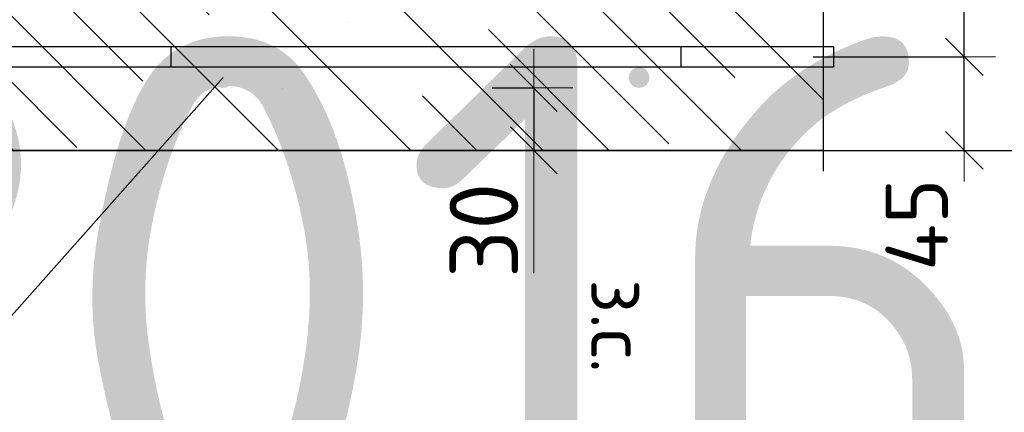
# Model space of a CAD drawing. Header units: metres. Extents: x -38 to 107, y -15 to 21.
# Tile 170 of 254: x 72.37 to 72.843, y 7.216 to 7.405. Entities that reach past the tile are written whole.
import ezdxf

# ---------------------------------------------------------------- set-up
doc = ezdxf.new("R2010")
doc.units = ezdxf.units.M
doc.header["$PDMODE"] = 65
doc.linetypes.add('______4', pattern=[0.135, 0.105, -0.03])
for name, color, linetype, lineweight in [('XR$3$Арм. стержнями нижней зоны', 180, 'Continuous', 35), ('XR$3$Арм.стержн. Арматура края', 96, 'Continuous', 35), ('XR$3$Размерная линия (1)', 7, 'Continuous', 13), ('XR$3$Размерная линия_ общее', 7, 'Continuous', 13), ('XR$4$Арм. стержнями нижней зоны', 180, 'Continuous', 35), ('XR$4$Арм.стержн. Арматура края', 96, 'Continuous', 35), ('XR$4$Размерная линия (1)', 7, 'Continuous', 13), ('XR$4$Размерная линия_ общее', 7, 'Continuous', 13), ('XR$5$Текст_ примечание', 7, 'Continuous', 13), ('XR$6$Арм. стержнями нижней зоны', 180, 'Continuous', 35), ('XR$6$Арм.стержн. Арматура края', 96, 'Continuous', 35), ('XR$6$Размерная линия (1)', 7, 'Continuous', 13), ('XR$6$Размерная линия_ общее', 7, 'Continuous', 13)]:
    doc.layers.add(name, color=color, linetype=linetype, lineweight=lineweight)
doc.styles.add('ISOCPEUR', font='txt')
doc.dimstyles.new('DIMSTYLE_11', dxfattribs={"dimtxt": 0.033, "dimasz": 0.0375, "dimexe": 0, "dimexo": 0, "dimgap": 0.0165, "dimtad": 2, "dimdec": 0, "dimlfac": 1000, "dimrnd": 1, "dimzin": 12, "dimdsep": 46, "dimtxsty": 'ISOCPEUR', "dimblk1": 'ALL_ML_STRICH', "dimblk2": 'ALL_ML_STRICH', "dimsah": 1, "dimcen": 0, "dimclrd": 7, "dimclre": 256, "dimclrt": 7, "dimadec": 0, "dimazin": 0, "dimtfac": 1, "dimtdec": 0, "dimtix": 1, "dimtmove": 2, "dimatfit": 3, "dimfxl": 0, "dimtvp": 1.2, "dimtzin": 0, "dimlwd": 0, "dimlwe": -3, "dimarcsym": 0})
doc.dimstyles.new('DIMSTYLE_12', dxfattribs={"dimtxt": 0.03, "dimasz": 0.03, "dimexe": 0, "dimexo": 0, "dimgap": 0.015, "dimtad": 2, "dimdec": 0, "dimlfac": 1000, "dimrnd": 1, "dimzin": 12, "dimdsep": 46, "dimtxsty": 'ISOCPEUR', "dimblk1": 'ALL_ML_STRICH', "dimblk2": 'ALL_ML_STRICH', "dimsah": 1, "dimcen": 0, "dimclrd": 7, "dimclre": 256, "dimclrt": 7, "dimadec": 0, "dimazin": 0, "dimtfac": 1, "dimtdec": 0, "dimtix": 1, "dimtmove": 2, "dimatfit": 3, "dimfxl": 0, "dimtzin": 0, "dimlwd": 0, "dimlwe": -3, "dimarcsym": 0})
doc.dimstyles.new('DIMSTYLE_14', dxfattribs={"dimtxt": 0.03, "dimasz": 0.03, "dimexe": 0, "dimexo": 0, "dimgap": 0.015, "dimtad": 2, "dimdec": 0, "dimlfac": 1000, "dimrnd": 1, "dimzin": 12, "dimdsep": 46, "dimtxsty": 'ISOCPEUR', "dimblk1": 'ALL_ML_STRICH', "dimblk2": 'ALL_ML_STRICH', "dimsah": 1, "dimcen": 0, "dimclrd": 7, "dimclre": 256, "dimclrt": 7, "dimadec": 0, "dimazin": 0, "dimtfac": 1, "dimtdec": 0, "dimtix": 1, "dimtmove": 2, "dimatfit": 3, "dimfxl": 0, "dimtvp": 1.2, "dimtzin": 0, "dimlwd": 0, "dimlwe": -3, "dimarcsym": 0})
doc.dimstyles.new('DIMSTYLE_8', dxfattribs={"dimtxt": 0.033, "dimasz": 0.0375, "dimexe": 0, "dimexo": 0, "dimgap": 0.0165, "dimtad": 2, "dimdec": 0, "dimlfac": 1000, "dimrnd": 1, "dimzin": 12, "dimdsep": 46, "dimtxsty": 'ISOCPEUR', "dimblk1": 'ALL_ML_STRICH', "dimblk2": 'ALL_ML_STRICH', "dimsah": 1, "dimcen": 0, "dimclrd": 7, "dimclre": 256, "dimclrt": 7, "dimadec": 0, "dimazin": 0, "dimtfac": 1, "dimtdec": 0, "dimtix": 1, "dimtmove": 2, "dimatfit": 3, "dimfxl": 0, "dimtzin": 0, "dimlwd": 0, "dimlwe": -3, "dimarcsym": 0})
pattern_1 = [(135, (0, 0), (-0.031819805, -0.031819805), [0.4, -0.05, 0, -0.05]), (135, (-0.01591, -0.01591), (-0.031819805, -0.031819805), [0.8, -0.1, 0.1, -0.1])]

# ---------------------------------------------------------------- blocks, each defined once
blk = doc.blocks.new('ALL_ML_STRICH')
at = {"color": 0, "linetype": 'ByBlock', "lineweight": -2}
for p, q in [((0, -0.5), (0, 0.5)), ((-0.3, -0.3), (0.3, 0.3)), ((-1, 0), (0.5, 0))]:
    blk.add_line(p, q, dxfattribs=at)
blk = doc.blocks.new('*D135')
at = {"layer": 'DEFPOINTS', "color": 7, "linetype": 'Continuous', "lineweight": 13, "transparency": 33554687}
for p in [(72.7273, 7.54188), (72.7273, 7.34188), (72.89884, 7.34188)]:
    blk.add_point(p, dxfattribs=at)
at = {"layer": 'XR$3$Размерная линия_ общее', "color": 253, "linetype": 'Continuous', "lineweight": -2, "true_color": 0xa0a0a0, "transparency": 33554687}
for p, q in [((72.7473, 7.54188), (72.89884, 7.54188)), ((72.7473, 7.34188), (72.89884, 7.34188))]:
    blk.add_line(p, q, dxfattribs=at)
at = {"layer": 'XR$3$Размерная линия_ общее', "color": 7, "linetype": 'Continuous', "lineweight": -2, "transparency": 33554687}
blk.add_line((72.89884, 7.34188), (72.89884, 7.54188), dxfattribs=at)
at = {"layer": 'XR$3$Размерная линия_ общее', "color": 7, "linetype": 'Continuous', "lineweight": 13, "transparency": 33554687, "xscale": 0.0375, "yscale": 0.0375, "zscale": 0.0375}
for p, rotation in [((72.89884, 7.54188), 90), ((72.89884, 7.34188), 270)]:
    blk.add_blockref('ALL_ML_STRICH', p, dxfattribs=dict(at, rotation=rotation))
at = {"layer": 'XR$3$Размерная линия_ общее', "color": 7, "linetype": 'Continuous', "lineweight": 13, "transparency": 33554687, "insert": (72.87484, 7.44353), "char_height": 0.033, "width": 0.099, "attachment_point": 5, "rotation": 90, "style": 'ISOCPEUR'}
blk.add_mtext('\\A1;{200}', dxfattribs=at)
blk = doc.blocks.new('*D136')
at = {"layer": 'DEFPOINTS', "color": 7, "linetype": 'Continuous', "lineweight": 13, "transparency": 33554687}
for p in [(72.5769, 7.37188), (72.61689, 7.37188), (72.5769, 7.34188)]:
    blk.add_point(p, dxfattribs=at)
at = {"layer": 'XR$3$Размерная линия_ общее', "color": 253, "linetype": 'Continuous', "lineweight": -2, "true_color": 0xa0a0a0, "transparency": 33554687}
for p, q in [((72.5969, 7.37188), (72.61689, 7.37188)), ((72.5969, 7.34188), (72.61689, 7.34188))]:
    blk.add_line(p, q, dxfattribs=at)
at = {"layer": 'XR$3$Размерная линия_ общее', "color": 7, "linetype": 'Continuous', "lineweight": -2, "transparency": 33554687}
blk.add_line((72.61689, 7.37188), (72.61689, 7.34188), dxfattribs=at)
at = {"layer": 'XR$3$Размерная линия_ общее', "color": 7, "linetype": 'Continuous', "lineweight": 13, "transparency": 33554687, "xscale": 0.0375, "yscale": 0.0375, "zscale": 0.0375}
for p, rotation in [((72.61689, 7.37188), 90), ((72.61689, 7.34188), 270)]:
    blk.add_blockref('ALL_ML_STRICH', p, dxfattribs=dict(at, rotation=rotation))
at = {"layer": 'XR$3$Размерная линия_ общее', "color": 7, "linetype": 'Continuous', "lineweight": 13, "transparency": 33554687, "insert": (72.59289, 7.30345), "char_height": 0.033, "width": 0.066, "attachment_point": 5, "rotation": 90, "style": 'ISOCPEUR'}
blk.add_mtext('\\A1;{30}', dxfattribs=at)
at = {"layer": 'XR$3$Размерная линия_ общее', "color": 7, "linetype": 'Continuous', "lineweight": 13, "transparency": 33554687, "insert": (72.67143, 7.27997), "char_height": 0.027, "width": 0.00135, "attachment_point": 1, "rotation": 270, "line_spacing_factor": 0.60241, "style": 'ISOCPEUR'}
blk.add_mtext('з.с.', dxfattribs=at)
blk = doc.blocks.new('*D201')
at = {"layer": 'DEFPOINTS', "color": 7, "linetype": 'Continuous', "lineweight": 13, "transparency": 33554687}
for p in [(72.73118, 7.38688), (72.74403, 7.34188), (72.82384, 7.34188)]:
    blk.add_point(p, dxfattribs=at)
at = {"layer": 'XR$3$Размерная линия (1)', "color": 9, "linetype": 'Continuous', "lineweight": -2, "true_color": 0xc7c7c7, "transparency": 33554687}
for p, q in [((72.75118, 7.38688), (72.82384, 7.38688)), ((72.76403, 7.34188), (72.82384, 7.34188))]:
    blk.add_line(p, q, dxfattribs=at)
at = {"layer": 'XR$3$Размерная линия (1)', "color": 7, "linetype": 'Continuous', "lineweight": -2, "transparency": 33554687}
blk.add_line((72.82384, 7.34188), (72.82384, 7.38688), dxfattribs=at)
at = {"layer": 'XR$3$Размерная линия (1)', "color": 7, "linetype": 'Continuous', "lineweight": 13, "transparency": 33554687, "xscale": 0.03, "yscale": 0.03, "zscale": 0.03}
for p, rotation in [((72.82384, 7.38688), 90), ((72.82384, 7.34188), 270)]:
    blk.add_blockref('ALL_ML_STRICH', p, dxfattribs=dict(at, rotation=rotation))
at = {"layer": 'XR$3$Размерная линия (1)', "color": 7, "linetype": 'Continuous', "lineweight": 13, "transparency": 33554687, "insert": (72.80098, 7.30614), "char_height": 0.03, "width": 0.06, "attachment_point": 5, "rotation": 90, "style": 'ISOCPEUR'}
blk.add_mtext('\\A1;{45}', dxfattribs=at)
blk = doc.blocks.new('*D202')
at = {"layer": 'DEFPOINTS', "color": 7, "linetype": 'Continuous', "lineweight": 13, "transparency": 33554687}
for p in [(72.73821, 7.51088), (72.73118, 7.38688), (72.82384, 7.38688)]:
    blk.add_point(p, dxfattribs=at)
at = {"layer": 'XR$3$Размерная линия (1)', "color": 9, "linetype": 'Continuous', "lineweight": -2, "true_color": 0xc7c7c7, "transparency": 33554687}
for p, q in [((72.75821, 7.51088), (72.82384, 7.51088)), ((72.75118, 7.38688), (72.82384, 7.38688))]:
    blk.add_line(p, q, dxfattribs=at)
at = {"layer": 'XR$3$Размерная линия (1)', "color": 7, "linetype": 'Continuous', "lineweight": -2, "transparency": 33554687}
blk.add_line((72.82384, 7.38688), (72.82384, 7.51088), dxfattribs=at)
at = {"layer": 'XR$3$Размерная линия (1)', "color": 7, "linetype": 'Continuous', "lineweight": 13, "transparency": 33554687, "xscale": 0.03, "yscale": 0.03, "zscale": 0.03}
for p, rotation in [((72.82384, 7.51088), 90), ((72.82384, 7.38688), 270)]:
    blk.add_blockref('ALL_ML_STRICH', p, dxfattribs=dict(at, rotation=rotation))
at = {"layer": 'XR$3$Размерная линия (1)', "color": 7, "linetype": 'Continuous', "lineweight": 13, "transparency": 33554687, "insert": (72.80134, 7.45188), "char_height": 0.03, "width": 0.09, "attachment_point": 5, "rotation": 90, "style": 'ISOCPEUR'}
blk.add_mtext('\\A1;{124}', dxfattribs=at)
blk = doc.blocks.new('*D366')
at = {"layer": 'DEFPOINTS', "color": 7, "linetype": 'Continuous', "lineweight": 13, "transparency": 33554687}
for p in [(72.7273, 7.54188), (72.7273, 7.34188), (72.89884, 7.34188)]:
    blk.add_point(p, dxfattribs=at)
at = {"layer": 'XR$4$Размерная линия_ общее', "color": 253, "linetype": 'Continuous', "lineweight": -2, "true_color": 0xa0a0a0, "transparency": 33554687}
for p, q in [((72.7473, 7.54188), (72.89884, 7.54188)), ((72.7473, 7.34188), (72.89884, 7.34188))]:
    blk.add_line(p, q, dxfattribs=at)
at = {"layer": 'XR$4$Размерная линия_ общее', "color": 7, "linetype": 'Continuous', "lineweight": -2, "transparency": 33554687}
blk.add_line((72.89884, 7.34188), (72.89884, 7.54188), dxfattribs=at)
at = {"layer": 'XR$4$Размерная линия_ общее', "color": 7, "linetype": 'Continuous', "lineweight": 13, "transparency": 33554687, "xscale": 0.0375, "yscale": 0.0375, "zscale": 0.0375}
for p, rotation in [((72.89884, 7.54188), 90), ((72.89884, 7.34188), 270)]:
    blk.add_blockref('ALL_ML_STRICH', p, dxfattribs=dict(at, rotation=rotation))
at = {"layer": 'XR$4$Размерная линия_ общее', "color": 7, "linetype": 'Continuous', "lineweight": 13, "transparency": 33554687, "insert": (72.87484, 7.44353), "char_height": 0.033, "width": 0.099, "attachment_point": 5, "rotation": 90, "style": 'ISOCPEUR'}
blk.add_mtext('\\A1;{200}', dxfattribs=at)
blk = doc.blocks.new('*D367')
at = {"layer": 'DEFPOINTS', "color": 7, "linetype": 'Continuous', "lineweight": 13, "transparency": 33554687}
for p in [(72.5769, 7.37188), (72.61689, 7.37188), (72.5769, 7.34188)]:
    blk.add_point(p, dxfattribs=at)
at = {"layer": 'XR$4$Размерная линия_ общее', "color": 253, "linetype": 'Continuous', "lineweight": -2, "true_color": 0xa0a0a0, "transparency": 33554687}
for p, q in [((72.5969, 7.37188), (72.61689, 7.37188)), ((72.5969, 7.34188), (72.61689, 7.34188))]:
    blk.add_line(p, q, dxfattribs=at)
at = {"layer": 'XR$4$Размерная линия_ общее', "color": 7, "linetype": 'Continuous', "lineweight": -2, "transparency": 33554687}
blk.add_line((72.61689, 7.37188), (72.61689, 7.34188), dxfattribs=at)
at = {"layer": 'XR$4$Размерная линия_ общее', "color": 7, "linetype": 'Continuous', "lineweight": 13, "transparency": 33554687, "xscale": 0.0375, "yscale": 0.0375, "zscale": 0.0375}
for p, rotation in [((72.61689, 7.37188), 90), ((72.61689, 7.34188), 270)]:
    blk.add_blockref('ALL_ML_STRICH', p, dxfattribs=dict(at, rotation=rotation))
at = {"layer": 'XR$4$Размерная линия_ общее', "color": 7, "linetype": 'Continuous', "lineweight": 13, "transparency": 33554687, "insert": (72.59289, 7.30345), "char_height": 0.033, "width": 0.066, "attachment_point": 5, "rotation": 90, "style": 'ISOCPEUR'}
blk.add_mtext('\\A1;{30}', dxfattribs=at)
at = {"layer": 'XR$4$Размерная линия_ общее', "color": 7, "linetype": 'Continuous', "lineweight": 13, "transparency": 33554687, "insert": (72.67143, 7.27997), "char_height": 0.027, "width": 0.00135, "attachment_point": 1, "rotation": 270, "line_spacing_factor": 0.60241, "style": 'ISOCPEUR'}
blk.add_mtext('з.с.', dxfattribs=at)
blk = doc.blocks.new('*D525')
at = {"layer": 'DEFPOINTS', "color": 7, "linetype": 'Continuous', "lineweight": 13, "transparency": 33554687}
for p in [(72.73118, 7.38688), (72.74403, 7.34188), (72.82384, 7.34188)]:
    blk.add_point(p, dxfattribs=at)
at = {"layer": 'XR$4$Размерная линия (1)', "color": 9, "linetype": 'Continuous', "lineweight": -2, "true_color": 0xc7c7c7, "transparency": 33554687}
for p, q in [((72.75118, 7.38688), (72.82384, 7.38688)), ((72.76403, 7.34188), (72.82384, 7.34188))]:
    blk.add_line(p, q, dxfattribs=at)
at = {"layer": 'XR$4$Размерная линия (1)', "color": 7, "linetype": 'Continuous', "lineweight": -2, "transparency": 33554687}
blk.add_line((72.82384, 7.34188), (72.82384, 7.38688), dxfattribs=at)
at = {"layer": 'XR$4$Размерная линия (1)', "color": 7, "linetype": 'Continuous', "lineweight": 13, "transparency": 33554687, "xscale": 0.03, "yscale": 0.03, "zscale": 0.03}
for p, rotation in [((72.82384, 7.38688), 90), ((72.82384, 7.34188), 270)]:
    blk.add_blockref('ALL_ML_STRICH', p, dxfattribs=dict(at, rotation=rotation))
at = {"layer": 'XR$4$Размерная линия (1)', "color": 7, "linetype": 'Continuous', "lineweight": 13, "transparency": 33554687, "insert": (72.80098, 7.30614), "char_height": 0.03, "width": 0.06, "attachment_point": 5, "rotation": 90, "style": 'ISOCPEUR'}
blk.add_mtext('\\A1;{45}', dxfattribs=at)
blk = doc.blocks.new('*D526')
at = {"layer": 'DEFPOINTS', "color": 7, "linetype": 'Continuous', "lineweight": 13, "transparency": 33554687}
for p in [(72.74666, 7.51088), (72.73118, 7.38688), (72.82384, 7.38688)]:
    blk.add_point(p, dxfattribs=at)
at = {"layer": 'XR$4$Размерная линия (1)', "color": 9, "linetype": 'Continuous', "lineweight": -2, "true_color": 0xc7c7c7, "transparency": 33554687}
for p, q in [((72.76666, 7.51088), (72.82384, 7.51088)), ((72.75118, 7.38688), (72.82384, 7.38688))]:
    blk.add_line(p, q, dxfattribs=at)
at = {"layer": 'XR$4$Размерная линия (1)', "color": 7, "linetype": 'Continuous', "lineweight": -2, "transparency": 33554687}
blk.add_line((72.82384, 7.38688), (72.82384, 7.51088), dxfattribs=at)
at = {"layer": 'XR$4$Размерная линия (1)', "color": 7, "linetype": 'Continuous', "lineweight": 13, "transparency": 33554687, "xscale": 0.03, "yscale": 0.03, "zscale": 0.03}
for p, rotation in [((72.82384, 7.51088), 90), ((72.82384, 7.38688), 270)]:
    blk.add_blockref('ALL_ML_STRICH', p, dxfattribs=dict(at, rotation=rotation))
at = {"layer": 'XR$4$Размерная линия (1)', "color": 7, "linetype": 'Continuous', "lineweight": 13, "transparency": 33554687, "insert": (72.80134, 7.45188), "char_height": 0.03, "width": 0.09, "attachment_point": 5, "rotation": 90, "style": 'ISOCPEUR'}
blk.add_mtext('\\A1;{124}', dxfattribs=at)
blk = doc.blocks.new('*D1009')
at = {"layer": 'DEFPOINTS', "color": 7, "linetype": 'Continuous', "lineweight": 13, "transparency": 33554687}
for p in [(72.7273, 7.54188), (72.7273, 7.34188), (72.89884, 7.34188)]:
    blk.add_point(p, dxfattribs=at)
at = {"layer": 'XR$6$Размерная линия_ общее', "color": 253, "linetype": 'Continuous', "lineweight": -2, "true_color": 0xa0a0a0, "transparency": 33554687}
for p, q in [((72.7473, 7.54188), (72.89884, 7.54188)), ((72.7473, 7.34188), (72.89884, 7.34188))]:
    blk.add_line(p, q, dxfattribs=at)
at = {"layer": 'XR$6$Размерная линия_ общее', "color": 7, "linetype": 'Continuous', "lineweight": -2, "transparency": 33554687}
blk.add_line((72.89884, 7.34188), (72.89884, 7.54188), dxfattribs=at)
at = {"layer": 'XR$6$Размерная линия_ общее', "color": 7, "linetype": 'Continuous', "lineweight": 13, "transparency": 33554687, "xscale": 0.0375, "yscale": 0.0375, "zscale": 0.0375}
for p, rotation in [((72.89884, 7.54188), 90), ((72.89884, 7.34188), 270)]:
    blk.add_blockref('ALL_ML_STRICH', p, dxfattribs=dict(at, rotation=rotation))
at = {"layer": 'XR$6$Размерная линия_ общее', "color": 7, "linetype": 'Continuous', "lineweight": 13, "transparency": 33554687, "insert": (72.87484, 7.44353), "char_height": 0.033, "width": 0.099, "attachment_point": 5, "rotation": 90, "style": 'ISOCPEUR'}
blk.add_mtext('\\A1;{200}', dxfattribs=at)
blk = doc.blocks.new('*D1010')
at = {"layer": 'DEFPOINTS', "color": 7, "linetype": 'Continuous', "lineweight": 13, "transparency": 33554687}
for p in [(72.5769, 7.37188), (72.61689, 7.37188), (72.5769, 7.34188)]:
    blk.add_point(p, dxfattribs=at)
at = {"layer": 'XR$6$Размерная линия_ общее', "color": 253, "linetype": 'Continuous', "lineweight": -2, "true_color": 0xa0a0a0, "transparency": 33554687}
for p, q in [((72.5969, 7.37188), (72.61689, 7.37188)), ((72.5969, 7.34188), (72.61689, 7.34188))]:
    blk.add_line(p, q, dxfattribs=at)
at = {"layer": 'XR$6$Размерная линия_ общее', "color": 7, "linetype": 'Continuous', "lineweight": -2, "transparency": 33554687}
blk.add_line((72.61689, 7.37188), (72.61689, 7.34188), dxfattribs=at)
at = {"layer": 'XR$6$Размерная линия_ общее', "color": 7, "linetype": 'Continuous', "lineweight": 13, "transparency": 33554687, "xscale": 0.0375, "yscale": 0.0375, "zscale": 0.0375}
for p, rotation in [((72.61689, 7.37188), 90), ((72.61689, 7.34188), 270)]:
    blk.add_blockref('ALL_ML_STRICH', p, dxfattribs=dict(at, rotation=rotation))
at = {"layer": 'XR$6$Размерная линия_ общее', "color": 7, "linetype": 'Continuous', "lineweight": 13, "transparency": 33554687, "insert": (72.59289, 7.30345), "char_height": 0.033, "width": 0.066, "attachment_point": 5, "rotation": 90, "style": 'ISOCPEUR'}
blk.add_mtext('\\A1;{30}', dxfattribs=at)
at = {"layer": 'XR$6$Размерная линия_ общее', "color": 7, "linetype": 'Continuous', "lineweight": 13, "transparency": 33554687, "insert": (72.67143, 7.27997), "char_height": 0.027, "width": 0.00135, "attachment_point": 1, "rotation": 270, "line_spacing_factor": 0.60241, "style": 'ISOCPEUR'}
blk.add_mtext('з.с.', dxfattribs=at)
blk = doc.blocks.new('*D1011')
at = {"layer": 'DEFPOINTS', "color": 7, "linetype": 'Continuous', "lineweight": 13, "transparency": 33554687}
for p in [(72.73118, 7.38688), (72.74403, 7.34188), (72.82384, 7.34188)]:
    blk.add_point(p, dxfattribs=at)
at = {"layer": 'XR$6$Размерная линия (1)', "color": 9, "linetype": 'Continuous', "lineweight": -2, "true_color": 0xc7c7c7, "transparency": 33554687}
for p, q in [((72.75118, 7.38688), (72.82384, 7.38688)), ((72.76403, 7.34188), (72.82384, 7.34188))]:
    blk.add_line(p, q, dxfattribs=at)
at = {"layer": 'XR$6$Размерная линия (1)', "color": 7, "linetype": 'Continuous', "lineweight": -2, "transparency": 33554687}
blk.add_line((72.82384, 7.34188), (72.82384, 7.38688), dxfattribs=at)
at = {"layer": 'XR$6$Размерная линия (1)', "color": 7, "linetype": 'Continuous', "lineweight": 13, "transparency": 33554687, "xscale": 0.03, "yscale": 0.03, "zscale": 0.03}
for p, rotation in [((72.82384, 7.38688), 90), ((72.82384, 7.34188), 270)]:
    blk.add_blockref('ALL_ML_STRICH', p, dxfattribs=dict(at, rotation=rotation))
at = {"layer": 'XR$6$Размерная линия (1)', "color": 7, "linetype": 'Continuous', "lineweight": 13, "transparency": 33554687, "insert": (72.80098, 7.30614), "char_height": 0.03, "width": 0.06, "attachment_point": 5, "rotation": 90, "style": 'ISOCPEUR'}
blk.add_mtext('\\A1;{45}', dxfattribs=at)
blk = doc.blocks.new('*D1012')
at = {"layer": 'DEFPOINTS', "color": 7, "linetype": 'Continuous', "lineweight": 13, "transparency": 33554687}
for p in [(72.73821, 7.51688), (72.73118, 7.38688), (72.82384, 7.38688)]:
    blk.add_point(p, dxfattribs=at)
at = {"layer": 'XR$6$Размерная линия (1)', "color": 9, "linetype": 'Continuous', "lineweight": -2, "true_color": 0xc7c7c7, "transparency": 33554687}
for p, q in [((72.75821, 7.51688), (72.82384, 7.51688)), ((72.75118, 7.38688), (72.82384, 7.38688))]:
    blk.add_line(p, q, dxfattribs=at)
at = {"layer": 'XR$6$Размерная линия (1)', "color": 7, "linetype": 'Continuous', "lineweight": -2, "transparency": 33554687}
blk.add_line((72.82384, 7.38688), (72.82384, 7.51688), dxfattribs=at)
at = {"layer": 'XR$6$Размерная линия (1)', "color": 7, "linetype": 'Continuous', "lineweight": 13, "transparency": 33554687, "xscale": 0.03, "yscale": 0.03, "zscale": 0.03}
for p, rotation in [((72.82384, 7.51688), 90), ((72.82384, 7.38688), 270)]:
    blk.add_blockref('ALL_ML_STRICH', p, dxfattribs=dict(at, rotation=rotation))
at = {"layer": 'XR$6$Размерная линия (1)', "color": 7, "linetype": 'Continuous', "lineweight": 13, "transparency": 33554687, "insert": (72.80134, 7.45638), "char_height": 0.03, "width": 0.09, "attachment_point": 5, "rotation": 90, "style": 'ISOCPEUR'}
blk.add_mtext('\\A1;{130}', dxfattribs=at)

msp = doc.modelspace()

# ---------------------------------------------------------------- hatches: boundary and pattern name
at = {"linetype": 'Continuous', "lineweight": 13, "transparency": 33554687}
h = msp.add_hatch(dxfattribs=at)
h.set_pattern_fill('__________540', scale=0.015, style=0, pattern_type=2)
h.set_pattern_definition(pattern_1)
h.paths.add_polyline_path([(72.1675, 7.54188), (72.1675, 7.34188), (72.75595, 7.34188), (72.75595, 7.54188)], flags=0)
h = msp.add_hatch(dxfattribs=at)
h.set_pattern_fill('__________540', scale=0.015, style=0, pattern_type=2)
h.set_pattern_definition(pattern_1)
h.paths.add_polyline_path([(72.1675, 7.54188), (72.1675, 7.34188), (72.75595, 7.34188), (72.75595, 7.54188)], flags=0)
h = msp.add_hatch(dxfattribs=at)
h.set_pattern_fill('__________540', scale=0.015, style=0, pattern_type=2)
h.set_pattern_definition(pattern_1)
h.paths.add_polyline_path([(72.1675, 7.54188), (72.1675, 7.34188), (72.75595, 7.34188), (72.75595, 7.54188)], flags=0)
at = {"layer": 'XR$3$Арм. стержнями нижней зоны', "linetype": 'Continuous', "lineweight": 50, "transparency": 33554687}
for points in [[(72.47251, 7.37688), (72.47212, 7.37879), (72.47104, 7.38041), (72.46942, 7.3815), (72.46751, 7.38188), (72.46559, 7.3815), (72.46397, 7.38041), (72.46289, 7.37879), (72.46251, 7.37688), (72.46289, 7.37496), (72.46397, 7.37334), (72.46559, 7.37226), (72.46751, 7.37188), (72.46942, 7.37226), (72.47104, 7.37334), (72.47212, 7.37496)], [(72.67251, 7.37688), (72.67212, 7.37879), (72.67104, 7.38041), (72.66942, 7.3815), (72.66751, 7.38188), (72.66559, 7.3815), (72.66397, 7.38041), (72.66289, 7.37879), (72.66251, 7.37688), (72.66289, 7.37496), (72.66397, 7.37334), (72.66559, 7.37226), (72.66751, 7.37188), (72.66942, 7.37226), (72.67104, 7.37334), (72.67212, 7.37496)]]:
    msp.add_hatch(color=4, dxfattribs=at).paths.add_polyline_path(points)
at = {"layer": 'XR$4$Арм. стержнями нижней зоны', "linetype": 'Continuous', "lineweight": 50, "transparency": 33554687}
for points in [[(72.47251, 7.37688), (72.47212, 7.37879), (72.47104, 7.38041), (72.46942, 7.3815), (72.46751, 7.38188), (72.46559, 7.3815), (72.46397, 7.38041), (72.46289, 7.37879), (72.46251, 7.37688), (72.46289, 7.37496), (72.46397, 7.37334), (72.46559, 7.37226), (72.46751, 7.37188), (72.46942, 7.37226), (72.47104, 7.37334), (72.47212, 7.37496)], [(72.67251, 7.37688), (72.67212, 7.37879), (72.67104, 7.38041), (72.66942, 7.3815), (72.66751, 7.38188), (72.66559, 7.3815), (72.66397, 7.38041), (72.66289, 7.37879), (72.66251, 7.37688), (72.66289, 7.37496), (72.66397, 7.37334), (72.66559, 7.37226), (72.66751, 7.37188), (72.66942, 7.37226), (72.67104, 7.37334), (72.67212, 7.37496)]]:
    msp.add_hatch(color=4, dxfattribs=at).paths.add_polyline_path(points)
at = {"layer": 'XR$6$Арм. стержнями нижней зоны', "linetype": 'Continuous', "lineweight": 50, "transparency": 33554687}
for points in [[(72.47251, 7.37688), (72.47212, 7.37879), (72.47104, 7.38041), (72.46942, 7.3815), (72.46751, 7.38188), (72.46559, 7.3815), (72.46397, 7.38041), (72.46289, 7.37879), (72.46251, 7.37688), (72.46289, 7.37496), (72.46397, 7.37334), (72.46559, 7.37226), (72.46751, 7.37188), (72.46942, 7.37226), (72.47104, 7.37334), (72.47212, 7.37496)], [(72.67251, 7.37688), (72.67212, 7.37879), (72.67104, 7.38041), (72.66942, 7.3815), (72.66751, 7.38188), (72.66559, 7.3815), (72.66397, 7.38041), (72.66289, 7.37879), (72.66251, 7.37688), (72.66289, 7.37496), (72.66397, 7.37334), (72.66559, 7.37226), (72.66751, 7.37188), (72.66942, 7.37226), (72.67104, 7.37334), (72.67212, 7.37496)]]:
    msp.add_hatch(color=4, dxfattribs=at).paths.add_polyline_path(points)

# ---------------------------------------------------------------- linework, layer by layer
at = {"color": 7, "linetype": '______4', "lineweight": 25, "transparency": 33554687}
msp.add_line((72.75595, 7.64188), (72.75595, 7.24188), dxfattribs=at)
msp.add_line((72.75595, 7.64188), (72.75595, 7.24188), dxfattribs=at)
msp.add_line((72.75595, 7.64188), (72.75595, 7.24188), dxfattribs=at)
at = {"color": 7, "linetype": 'Continuous', "lineweight": 13, "transparency": 33554687}
for p, q in [((72.46751, 7.37688), (72.3436, 7.23758)), ((72.46751, 7.37688), (72.3436, 7.23758)), ((72.46751, 7.37688), (72.3436, 7.23758)), ((72.61689, 7.34188), (72.61689, 7.28288)), ((72.61689, 7.34188), (72.61689, 7.28288)), ((72.61689, 7.34188), (72.61689, 7.28288))]:
    msp.add_line(p, q, dxfattribs=at)
at = {"color": 7, "linetype": 'Continuous', "lineweight": 35, "transparency": 33554687}
msp.add_line((72.1675, 7.34188), (72.75595, 7.34188), dxfattribs=at)
msp.add_line((72.1675, 7.34188), (72.75595, 7.34188), dxfattribs=at)
msp.add_line((72.1675, 7.34188), (72.75595, 7.34188), dxfattribs=at)
at = {"layer": 'XR$3$Арм. стержнями нижней зоны', "color": 4, "linetype": 'Continuous', "lineweight": 25, "transparency": 33554687}
for points in [[(72.76095, 7.38188), (72.1875, 7.38188), (72.1875, 7.39188), (72.76095, 7.39188), (72.76095, 7.38188)], [(72.76095, 7.38188), (72.44251, 7.38188), (72.44251, 7.39188), (72.76095, 7.39188), (72.76095, 7.38188)]]:
    msp.add_lwpolyline(points, dxfattribs=at)
at = {"layer": 'XR$3$Арм.стержн. Арматура края', "color": 4, "linetype": 'Continuous', "lineweight": 25, "transparency": 33554687}
for points in [[(72.21676, 7.39188), (72.6875, 7.39188), (72.6875, 7.38188)], [(72.6875, 7.38188), (72.21607, 7.38188)]]:
    msp.add_lwpolyline(points, dxfattribs=at)
at = {"layer": 'XR$4$Арм. стержнями нижней зоны', "color": 4, "linetype": 'Continuous', "lineweight": 25, "transparency": 33554687}
for points in [[(72.76095, 7.38188), (72.1875, 7.38188), (72.1875, 7.39188), (72.76095, 7.39188), (72.76095, 7.38188)], [(72.76095, 7.38188), (72.44251, 7.38188), (72.44251, 7.39188), (72.76095, 7.39188), (72.76095, 7.38188)]]:
    msp.add_lwpolyline(points, dxfattribs=at)
at = {"layer": 'XR$4$Арм.стержн. Арматура края', "color": 4, "linetype": 'Continuous', "lineweight": 25, "transparency": 33554687}
for points in [[(72.21676, 7.39188), (72.6875, 7.39188), (72.6875, 7.38188)], [(72.6875, 7.38188), (72.21607, 7.38188)]]:
    msp.add_lwpolyline(points, dxfattribs=at)
at = {"layer": 'XR$6$Арм. стержнями нижней зоны', "color": 4, "linetype": 'Continuous', "lineweight": 25, "transparency": 33554687}
for points in [[(72.76095, 7.38188), (72.1875, 7.38188), (72.1875, 7.39188), (72.76095, 7.39188), (72.76095, 7.38188)], [(72.76095, 7.38188), (72.44251, 7.38188), (72.44251, 7.39188), (72.76095, 7.39188), (72.76095, 7.38188)]]:
    msp.add_lwpolyline(points, dxfattribs=at)
at = {"layer": 'XR$6$Арм.стержн. Арматура края', "color": 4, "linetype": 'Continuous', "lineweight": 25, "transparency": 33554687}
for points in [[(72.21676, 7.39188), (72.6875, 7.39188), (72.6875, 7.38188)], [(72.6875, 7.38188), (72.21607, 7.38188)]]:
    msp.add_lwpolyline(points, dxfattribs=at)

# ---------------------------------------------------------------- texts
at = {"layer": 'XR$5$Текст_ примечание', "color": 7, "linetype": 'Continuous', "lineweight": 35, "transparency": 33554687, "insert": (70.35063, 7.14671), "char_height": 0.25, "width": 2.7437149, "attachment_point": 7, "style": 'ISOCPEUR'}
msp.add_mtext('\\W0.96;ГОСТ 34028-2016', dxfattribs=at)

# ---------------------------------------------------------------- dimensions: what is measured, and where the dimension line sits
at = {"layer": 'XR$3$Размерная линия (1)', "color": 7, "linetype": 'Continuous', "lineweight": 13, "transparency": 33554687}
for base, p1, p2, dimstyle, picture, middle in [((72.82384, 7.51088), (72.75118, 7.38688), (72.75821, 7.51088), 'DIMSTYLE_12', '*D202', (72.80134, 7.45188)), ((72.82384, 7.38688), (72.76403, 7.34188), (72.75118, 7.38688), 'DIMSTYLE_14', '*D201', (72.80098, 7.30614))]:
    dim = msp.add_linear_dim(base=base, p1=p1, p2=p2, angle=90, dimstyle=dimstyle, override={"dimpost": '<>', "dimclrd": 7, "dimclre": 9, "dimclrt": 7, "dimlwd": 0, "dimlwe": 65533}, dxfattribs=at)
    dim.commit()
    dim.dimension.update_dxf_attribs({"geometry": picture, "text_midpoint": middle, "dimtype": 160})
at = {"layer": 'XR$3$Размерная линия_ общее', "color": 7, "linetype": 'Continuous', "lineweight": 13, "transparency": 33554687}
dim = msp.add_linear_dim(base=(72.89884, 7.54188), p1=(72.7473, 7.34188), p2=(72.7473, 7.54188), angle=90, dimstyle='DIMSTYLE_8', override={"dimpost": '<>', "dimclrd": 7, "dimclre": 253, "dimclrt": 7, "dimlwd": 0, "dimlwe": 65533}, dxfattribs=at)
dim.commit()
dim.dimension.update_dxf_attribs({"geometry": '*D135', "text_midpoint": (72.87484, 7.44353), "dimtype": 160})
dim = msp.add_linear_dim(base=(72.61689, 7.34188), p1=(72.5969, 7.37188), p2=(72.5969, 7.34188), angle=270, text='<>\\Xз.с.', dimstyle='DIMSTYLE_11', override={"dimpost": '<>', "dimclrd": 7, "dimclre": 253, "dimclrt": 7, "dimlwd": 0, "dimlwe": 65533}, dxfattribs=at)
dim.commit()
dim.dimension.update_dxf_attribs({"geometry": '*D136', "text_midpoint": (72.59289, 7.30345), "dimtype": 160})
at = {"layer": 'XR$4$Размерная линия (1)', "color": 7, "linetype": 'Continuous', "lineweight": 13, "transparency": 33554687}
for base, p1, p2, dimstyle, picture, middle in [((72.82384, 7.51088), (72.75118, 7.38688), (72.76666, 7.51088), 'DIMSTYLE_12', '*D526', (72.80134, 7.45188)), ((72.82384, 7.38688), (72.76403, 7.34188), (72.75118, 7.38688), 'DIMSTYLE_14', '*D525', (72.80098, 7.30614))]:
    dim = msp.add_linear_dim(base=base, p1=p1, p2=p2, angle=90, dimstyle=dimstyle, override={"dimpost": '<>', "dimclrd": 7, "dimclre": 9, "dimclrt": 7, "dimlwd": 0, "dimlwe": 65533}, dxfattribs=at)
    dim.commit()
    dim.dimension.update_dxf_attribs({"geometry": picture, "text_midpoint": middle, "dimtype": 160})
at = {"layer": 'XR$4$Размерная линия_ общее', "color": 7, "linetype": 'Continuous', "lineweight": 13, "transparency": 33554687}
dim = msp.add_linear_dim(base=(72.89884, 7.54188), p1=(72.7473, 7.34188), p2=(72.7473, 7.54188), angle=90, dimstyle='DIMSTYLE_8', override={"dimpost": '<>', "dimclrd": 7, "dimclre": 253, "dimclrt": 7, "dimlwd": 0, "dimlwe": 65533}, dxfattribs=at)
dim.commit()
dim.dimension.update_dxf_attribs({"geometry": '*D366', "text_midpoint": (72.87484, 7.44353), "dimtype": 160})
dim = msp.add_linear_dim(base=(72.61689, 7.34188), p1=(72.5969, 7.37188), p2=(72.5969, 7.34188), angle=270, text='<>\\Xз.с.', dimstyle='DIMSTYLE_11', override={"dimpost": '<>', "dimclrd": 7, "dimclre": 253, "dimclrt": 7, "dimlwd": 0, "dimlwe": 65533}, dxfattribs=at)
dim.commit()
dim.dimension.update_dxf_attribs({"geometry": '*D367', "text_midpoint": (72.59289, 7.30345), "dimtype": 160})
at = {"layer": 'XR$6$Размерная линия (1)', "color": 7, "linetype": 'Continuous', "lineweight": 13, "transparency": 33554687}
for base, p1, p2, dimstyle, picture, middle in [((72.82384, 7.51688), (72.75118, 7.38688), (72.75821, 7.51688), 'DIMSTYLE_12', '*D1012', (72.80134, 7.45638)), ((72.82384, 7.38688), (72.76403, 7.34188), (72.75118, 7.38688), 'DIMSTYLE_14', '*D1011', (72.80098, 7.30614))]:
    dim = msp.add_linear_dim(base=base, p1=p1, p2=p2, angle=90, dimstyle=dimstyle, override={"dimpost": '<>', "dimclrd": 7, "dimclre": 9, "dimclrt": 7, "dimlwd": 0, "dimlwe": 65533}, dxfattribs=at)
    dim.commit()
    dim.dimension.update_dxf_attribs({"geometry": picture, "text_midpoint": middle, "dimtype": 160})
at = {"layer": 'XR$6$Размерная линия_ общее', "color": 7, "linetype": 'Continuous', "lineweight": 13, "transparency": 33554687}
dim = msp.add_linear_dim(base=(72.89884, 7.54188), p1=(72.7473, 7.34188), p2=(72.7473, 7.54188), angle=90, dimstyle='DIMSTYLE_8', override={"dimpost": '<>', "dimclrd": 7, "dimclre": 253, "dimclrt": 7, "dimlwd": 0, "dimlwe": 65533}, dxfattribs=at)
dim.commit()
dim.dimension.update_dxf_attribs({"geometry": '*D1009', "text_midpoint": (72.87484, 7.44353), "dimtype": 160})
dim = msp.add_linear_dim(base=(72.61689, 7.34188), p1=(72.5969, 7.37188), p2=(72.5969, 7.34188), angle=270, text='<>\\Xз.с.', dimstyle='DIMSTYLE_11', override={"dimpost": '<>', "dimclrd": 7, "dimclre": 253, "dimclrt": 7, "dimlwd": 0, "dimlwe": 65533}, dxfattribs=at)
dim.commit()
dim.dimension.update_dxf_attribs({"geometry": '*D1010', "text_midpoint": (72.59289, 7.30345), "dimtype": 160})

doc.saveas('drawing.dxf')
